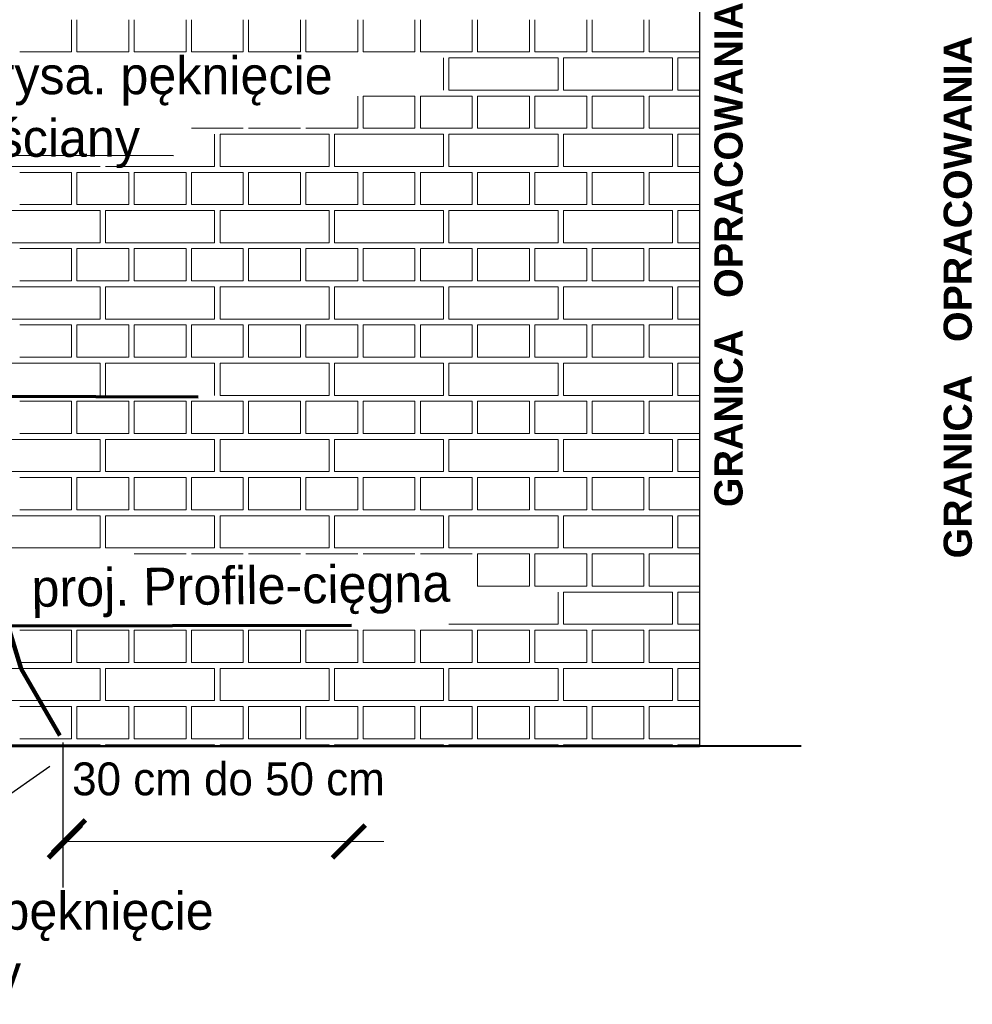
# Model space of a CAD drawing. Header units: millimetres. Extents: x 5545 to 136433, y -146986 to -36607.
# Tile 17 of 159: x 47097 to 47452, y -63921 to -63554. Entities that reach past the tile are written whole.
import ezdxf

# ---------------------------------------------------------------- set-up
doc = ezdxf.new("R2010")
doc.units = ezdxf.units.MM
doc.header["$LTSCALE"] = 8
doc.linetypes.add('DASHED2', pattern=[37.5, 25, -12.5])
doc.layers.add('widok', color=2, linetype='Continuous', lineweight=20)

# ---------------------------------------------------------------- blocks, each defined once
blk = doc.blocks.new('_ArchTick')
at = {"color": 0, "linetype": 'ByBlock', "const_width": 0.15}
blk.add_lwpolyline([(-0.5, -0.5), (0.5, 0.5)], dxfattribs=at)

msp = doc.modelspace()

# ---------------------------------------------------------------- linework, layer by layer
at = {"color": 254, "lineweight": 15}
for p, q in [((47116.113, -63566.429), (47116.113, -63554.427)), ((47118.113, -63566.429), (47118.113, -63554.427)), ((47137.449, -63566.429), (47137.449, -63554.427)), ((47139.449, -63566.429), (47139.449, -63554.427)), ((47158.785, -63566.429), (47158.785, -63554.427)), ((47160.785, -63566.429), (47160.785, -63554.427)), ((47180.121, -63566.429), (47180.121, -63554.427)), ((47182.121, -63566.429), (47182.121, -63554.427)), ((47201.457, -63566.429), (47201.457, -63554.427)), ((47203.457, -63566.429), (47203.457, -63554.427)), ((47222.793, -63566.429), (47222.793, -63554.427)), ((47224.793, -63566.429), (47224.793, -63554.427)), ((47244.129, -63566.429), (47244.129, -63554.427)), ((47246.129, -63566.429), (47246.129, -63554.427)), ((47265.465, -63566.429), (47265.465, -63554.427)), ((47267.465, -63566.429), (47267.465, -63554.427)), ((47286.801, -63566.429), (47286.801, -63554.427)), ((47288.801, -63566.429), (47288.801, -63554.427)), ((47308.137, -63566.429), (47308.137, -63554.427)), ((47310.137, -63566.429), (47310.137, -63554.427)), ((47329.473, -63566.429), (47329.473, -63554.427)), ((47331.473, -63566.429), (47331.473, -63554.427)), ((47096.777, -63566.429), (47116.113, -63566.429)), ((47118.113, -63566.429), (47137.449, -63566.429)), ((47139.449, -63566.429), (47158.785, -63566.429)), ((47160.785, -63566.429), (47180.121, -63566.429)), ((47182.121, -63566.429), (47201.457, -63566.429)), ((47203.457, -63566.429), (47222.793, -63566.429)), ((47224.793, -63566.429), (47244.129, -63566.429)), ((47246.129, -63566.429), (47265.465, -63566.429)), ((47254.797, -63580.655), (47254.797, -63568.653)), ((47256.797, -63568.653), (47297.469, -63568.653)), ((47256.797, -63580.655), (47256.797, -63568.653)), ((47267.465, -63566.429), (47286.801, -63566.429)), ((47288.801, -63566.429), (47308.137, -63566.429)), ((47297.469, -63580.655), (47297.469, -63568.653)), ((47299.469, -63568.653), (47340.141, -63568.653)), ((47299.469, -63580.655), (47299.469, -63568.653)), ((47310.137, -63566.429), (47329.473, -63566.429)), ((47331.473, -63566.429), (47350.213, -63566.429)), ((47340.141, -63580.655), (47340.141, -63568.653)), ((47342.141, -63568.653), (47350.213, -63568.653)), ((47342.141, -63580.655), (47342.141, -63568.653)), ((47222.793, -63594.881), (47222.793, -63582.879)), ((47224.793, -63582.879), (47244.129, -63582.879)), ((47224.793, -63594.881), (47224.793, -63582.879)), ((47244.129, -63594.881), (47244.129, -63582.879)), ((47246.129, -63582.879), (47265.465, -63582.879)), ((47246.129, -63594.881), (47246.129, -63582.879)), ((47256.797, -63580.655), (47297.469, -63580.655)), ((47265.465, -63594.881), (47265.465, -63582.879)), ((47267.465, -63582.879), (47286.801, -63582.879)), ((47267.465, -63594.881), (47267.465, -63582.879)), ((47286.801, -63594.881), (47286.801, -63582.879)), ((47288.801, -63582.879), (47308.137, -63582.879)), ((47288.801, -63594.881), (47288.801, -63582.879)), ((47299.469, -63580.655), (47340.141, -63580.655)), ((47308.137, -63594.881), (47308.137, -63582.879)), ((47310.137, -63582.879), (47329.473, -63582.879)), ((47310.137, -63594.881), (47310.137, -63582.879)), ((47329.473, -63594.881), (47329.473, -63582.879)), ((47331.473, -63582.879), (47350.213, -63582.879)), ((47331.473, -63594.881), (47331.473, -63582.879)), ((47342.141, -63580.655), (47350.213, -63580.655)), ((47160.785, -63594.881), (47180.121, -63594.881)), ((47169.453, -63609.106), (47169.453, -63597.105)), ((47171.453, -63597.105), (47212.125, -63597.105)), ((47171.453, -63609.106), (47171.453, -63597.105)), ((47182.121, -63594.881), (47201.457, -63594.881)), ((47203.457, -63594.881), (47222.793, -63594.881)), ((47212.125, -63609.106), (47212.125, -63597.105)), ((47214.125, -63597.105), (47254.797, -63597.105)), ((47214.125, -63609.106), (47214.125, -63597.105)), ((47224.793, -63594.881), (47244.129, -63594.881)), ((47246.129, -63594.881), (47265.465, -63594.881)), ((47254.797, -63609.106), (47254.797, -63597.105)), ((47256.797, -63597.105), (47297.469, -63597.105)), ((47256.797, -63609.106), (47256.797, -63597.105)), ((47267.465, -63594.881), (47286.801, -63594.881)), ((47288.801, -63594.881), (47308.137, -63594.881)), ((47297.469, -63609.106), (47297.469, -63597.105)), ((47299.469, -63597.105), (47340.141, -63597.105)), ((47299.469, -63609.106), (47299.469, -63597.105)), ((47310.137, -63594.881), (47329.473, -63594.881)), ((47331.473, -63594.881), (47350.213, -63594.881)), ((47340.141, -63609.106), (47340.141, -63597.105)), ((47342.141, -63597.105), (47350.213, -63597.105)), ((47342.141, -63609.106), (47342.141, -63597.105)), ((47086.109, -63609.106), (47126.781, -63609.106)), ((47096.777, -63611.331), (47116.113, -63611.331)), ((47116.113, -63623.332), (47116.113, -63611.331)), ((47118.113, -63611.331), (47137.449, -63611.331)), ((47118.113, -63623.332), (47118.113, -63611.331)), ((47128.781, -63609.106), (47169.453, -63609.106)), ((47137.449, -63623.332), (47137.449, -63611.331)), ((47139.449, -63611.331), (47158.785, -63611.331)), ((47139.449, -63623.332), (47139.449, -63611.331)), ((47158.785, -63623.332), (47158.785, -63611.331)), ((47160.785, -63611.331), (47180.121, -63611.331)), ((47160.785, -63623.332), (47160.785, -63611.331)), ((47171.453, -63609.106), (47212.125, -63609.106)), ((47180.121, -63623.332), (47180.121, -63611.331)), ((47182.121, -63611.331), (47201.457, -63611.331)), ((47182.121, -63623.332), (47182.121, -63611.331)), ((47201.457, -63623.332), (47201.457, -63611.331)), ((47203.457, -63611.331), (47222.793, -63611.331)), ((47203.457, -63623.332), (47203.457, -63611.331)), ((47214.125, -63609.106), (47254.797, -63609.106)), ((47222.793, -63623.332), (47222.793, -63611.331)), ((47224.793, -63611.331), (47244.129, -63611.331)), ((47224.793, -63623.332), (47224.793, -63611.331)), ((47244.129, -63623.332), (47244.129, -63611.331)), ((47246.129, -63611.331), (47265.465, -63611.331)), ((47246.129, -63623.332), (47246.129, -63611.331)), ((47256.797, -63609.106), (47297.469, -63609.106)), ((47265.465, -63623.332), (47265.465, -63611.331)), ((47267.465, -63611.331), (47286.801, -63611.331)), ((47267.465, -63623.332), (47267.465, -63611.331)), ((47286.801, -63623.332), (47286.801, -63611.331)), ((47288.801, -63611.331), (47308.137, -63611.331)), ((47288.801, -63623.332), (47288.801, -63611.331)), ((47299.469, -63609.106), (47340.141, -63609.106)), ((47308.137, -63623.332), (47308.137, -63611.331)), ((47310.137, -63611.331), (47329.473, -63611.331)), ((47310.137, -63623.332), (47310.137, -63611.331)), ((47329.473, -63623.332), (47329.473, -63611.331)), ((47331.473, -63611.331), (47350.213, -63611.331)), ((47331.473, -63623.332), (47331.473, -63611.331)), ((47342.141, -63609.106), (47350.213, -63609.106)), ((47096.777, -63623.332), (47116.113, -63623.332)), ((47118.113, -63623.332), (47137.449, -63623.332)), ((47139.449, -63623.332), (47158.785, -63623.332)), ((47160.785, -63623.332), (47180.121, -63623.332)), ((47182.121, -63623.332), (47201.457, -63623.332)), ((47203.457, -63623.332), (47222.793, -63623.332)), ((47224.793, -63623.332), (47244.129, -63623.332)), ((47246.129, -63623.332), (47265.465, -63623.332)), ((47267.465, -63623.332), (47286.801, -63623.332)), ((47288.801, -63623.332), (47308.137, -63623.332)), ((47310.137, -63623.332), (47329.473, -63623.332)), ((47331.473, -63623.332), (47350.213, -63623.332)), ((47086.109, -63625.557), (47126.781, -63625.557)), ((47126.781, -63637.558), (47126.781, -63625.557)), ((47128.781, -63625.557), (47169.453, -63625.557)), ((47128.781, -63637.558), (47128.781, -63625.557)), ((47169.453, -63637.558), (47169.453, -63625.557)), ((47171.453, -63625.557), (47212.125, -63625.557)), ((47171.453, -63637.558), (47171.453, -63625.557)), ((47212.125, -63637.558), (47212.125, -63625.557)), ((47214.125, -63625.557), (47254.797, -63625.557)), ((47214.125, -63637.558), (47214.125, -63625.557)), ((47254.797, -63637.558), (47254.797, -63625.557)), ((47256.797, -63625.557), (47297.469, -63625.557)), ((47256.797, -63637.558), (47256.797, -63625.557)), ((47297.469, -63637.558), (47297.469, -63625.557)), ((47299.469, -63625.557), (47340.141, -63625.557)), ((47299.469, -63637.558), (47299.469, -63625.557)), ((47340.141, -63637.558), (47340.141, -63625.557)), ((47342.141, -63625.557), (47350.213, -63625.557)), ((47342.141, -63637.558), (47342.141, -63625.557)), ((47086.109, -63637.558), (47126.781, -63637.558)), ((47128.781, -63637.558), (47169.453, -63637.558)), ((47171.453, -63637.558), (47212.125, -63637.558)), ((47214.125, -63637.558), (47254.797, -63637.558)), ((47256.797, -63637.558), (47297.469, -63637.558)), ((47299.469, -63637.558), (47340.141, -63637.558)), ((47342.141, -63637.558), (47350.213, -63637.558)), ((47096.777, -63639.782), (47116.113, -63639.782)), ((47116.113, -63651.784), (47116.113, -63639.782)), ((47118.113, -63639.782), (47137.449, -63639.782)), ((47118.113, -63651.784), (47118.113, -63639.782)), ((47137.449, -63651.784), (47137.449, -63639.782)), ((47139.449, -63639.782), (47158.785, -63639.782)), ((47139.449, -63651.784), (47139.449, -63639.782)), ((47158.785, -63651.784), (47158.785, -63639.782)), ((47160.785, -63639.782), (47180.121, -63639.782)), ((47160.785, -63651.784), (47160.785, -63639.782)), ((47180.121, -63651.784), (47180.121, -63639.782)), ((47182.121, -63639.782), (47201.457, -63639.782)), ((47182.121, -63651.784), (47182.121, -63639.782)), ((47201.457, -63651.784), (47201.457, -63639.782)), ((47203.457, -63639.782), (47222.793, -63639.782)), ((47203.457, -63651.784), (47203.457, -63639.782)), ((47222.793, -63651.784), (47222.793, -63639.782)), ((47224.793, -63639.782), (47244.129, -63639.782)), ((47224.793, -63651.784), (47224.793, -63639.782)), ((47244.129, -63651.784), (47244.129, -63639.782)), ((47246.129, -63639.782), (47265.465, -63639.782)), ((47246.129, -63651.784), (47246.129, -63639.782)), ((47265.465, -63651.784), (47265.465, -63639.782)), ((47267.465, -63639.782), (47286.801, -63639.782)), ((47267.465, -63651.784), (47267.465, -63639.782)), ((47286.801, -63651.784), (47286.801, -63639.782)), ((47288.801, -63639.782), (47308.137, -63639.782)), ((47288.801, -63651.784), (47288.801, -63639.782)), ((47308.137, -63651.784), (47308.137, -63639.782)), ((47310.137, -63639.782), (47329.473, -63639.782)), ((47310.137, -63651.784), (47310.137, -63639.782)), ((47329.473, -63651.784), (47329.473, -63639.782)), ((47331.473, -63639.782), (47350.213, -63639.782)), ((47331.473, -63651.784), (47331.473, -63639.782)), ((47096.777, -63651.784), (47116.113, -63651.784)), ((47118.113, -63651.784), (47137.449, -63651.784)), ((47139.449, -63651.784), (47158.785, -63651.784)), ((47160.785, -63651.784), (47180.121, -63651.784)), ((47182.121, -63651.784), (47201.457, -63651.784)), ((47203.457, -63651.784), (47222.793, -63651.784)), ((47224.793, -63651.784), (47244.129, -63651.784)), ((47246.129, -63651.784), (47265.465, -63651.784)), ((47267.465, -63651.784), (47286.801, -63651.784)), ((47288.801, -63651.784), (47308.137, -63651.784)), ((47310.137, -63651.784), (47329.473, -63651.784)), ((47331.473, -63651.784), (47350.213, -63651.784)), ((47086.109, -63654.008), (47126.781, -63654.008)), ((47126.781, -63666.01), (47126.781, -63654.008)), ((47128.781, -63654.008), (47169.453, -63654.008)), ((47128.781, -63666.01), (47128.781, -63654.008)), ((47169.453, -63666.01), (47169.453, -63654.008)), ((47171.453, -63654.008), (47212.125, -63654.008)), ((47171.453, -63666.01), (47171.453, -63654.008)), ((47212.125, -63666.01), (47212.125, -63654.008)), ((47214.125, -63654.008), (47254.797, -63654.008)), ((47214.125, -63666.01), (47214.125, -63654.008)), ((47254.797, -63666.01), (47254.797, -63654.008)), ((47256.797, -63654.008), (47297.469, -63654.008)), ((47256.797, -63666.01), (47256.797, -63654.008)), ((47297.469, -63666.01), (47297.469, -63654.008)), ((47299.469, -63654.008), (47340.141, -63654.008)), ((47299.469, -63666.01), (47299.469, -63654.008)), ((47340.141, -63666.01), (47340.141, -63654.008)), ((47342.141, -63654.008), (47350.213, -63654.008)), ((47342.141, -63666.01), (47342.141, -63654.008)), ((47086.109, -63666.01), (47126.781, -63666.01)), ((47128.781, -63666.01), (47169.453, -63666.01)), ((47171.453, -63666.01), (47212.125, -63666.01)), ((47214.125, -63666.01), (47254.797, -63666.01)), ((47256.797, -63666.01), (47297.469, -63666.01)), ((47299.469, -63666.01), (47340.141, -63666.01)), ((47342.141, -63666.01), (47350.213, -63666.01)), ((47096.777, -63668.234), (47116.113, -63668.234)), ((47116.113, -63680.236), (47116.113, -63668.234)), ((47118.113, -63668.234), (47137.449, -63668.234)), ((47118.113, -63680.236), (47118.113, -63668.234)), ((47137.449, -63680.236), (47137.449, -63668.234)), ((47139.449, -63668.234), (47158.785, -63668.234)), ((47139.449, -63680.236), (47139.449, -63668.234)), ((47158.785, -63680.236), (47158.785, -63668.234)), ((47160.785, -63668.234), (47180.121, -63668.234)), ((47160.785, -63680.236), (47160.785, -63668.234)), ((47180.121, -63680.236), (47180.121, -63668.234)), ((47182.121, -63668.234), (47201.457, -63668.234)), ((47182.121, -63680.236), (47182.121, -63668.234)), ((47201.457, -63680.236), (47201.457, -63668.234)), ((47203.457, -63668.234), (47222.793, -63668.234)), ((47203.457, -63680.236), (47203.457, -63668.234)), ((47222.793, -63680.236), (47222.793, -63668.234)), ((47224.793, -63668.234), (47244.129, -63668.234)), ((47224.793, -63680.236), (47224.793, -63668.234)), ((47244.129, -63680.236), (47244.129, -63668.234)), ((47246.129, -63668.234), (47265.465, -63668.234)), ((47246.129, -63680.236), (47246.129, -63668.234)), ((47265.465, -63680.236), (47265.465, -63668.234)), ((47267.465, -63668.234), (47286.801, -63668.234)), ((47267.465, -63680.236), (47267.465, -63668.234)), ((47286.801, -63680.236), (47286.801, -63668.234)), ((47288.801, -63668.234), (47308.137, -63668.234)), ((47288.801, -63680.236), (47288.801, -63668.234)), ((47308.137, -63680.236), (47308.137, -63668.234)), ((47310.137, -63668.234), (47329.473, -63668.234)), ((47310.137, -63680.236), (47310.137, -63668.234)), ((47329.473, -63680.236), (47329.473, -63668.234)), ((47331.473, -63668.234), (47350.213, -63668.234)), ((47331.473, -63680.236), (47331.473, -63668.234)), ((47096.777, -63680.236), (47116.113, -63680.236)), ((47118.113, -63680.236), (47137.449, -63680.236)), ((47139.449, -63680.236), (47158.785, -63680.236)), ((47160.785, -63680.236), (47180.121, -63680.236)), ((47182.121, -63680.236), (47201.457, -63680.236)), ((47203.457, -63680.236), (47222.793, -63680.236)), ((47224.793, -63680.236), (47244.129, -63680.236)), ((47246.129, -63680.236), (47265.465, -63680.236)), ((47267.465, -63680.236), (47286.801, -63680.236)), ((47288.801, -63680.236), (47308.137, -63680.236)), ((47310.137, -63680.236), (47329.473, -63680.236)), ((47331.473, -63680.236), (47350.213, -63680.236)), ((47086.109, -63682.46), (47126.781, -63682.46)), ((47126.781, -63694.461), (47126.781, -63682.46)), ((47128.781, -63682.46), (47169.453, -63682.46)), ((47128.781, -63694.461), (47128.781, -63682.46)), ((47169.453, -63694.461), (47169.453, -63682.46)), ((47171.453, -63682.46), (47212.125, -63682.46)), ((47171.453, -63694.461), (47171.453, -63682.46)), ((47212.125, -63694.461), (47212.125, -63682.46)), ((47214.125, -63682.46), (47254.797, -63682.46)), ((47214.125, -63694.461), (47214.125, -63682.46)), ((47254.797, -63694.461), (47254.797, -63682.46)), ((47256.797, -63682.46), (47297.469, -63682.46)), ((47256.797, -63694.461), (47256.797, -63682.46)), ((47297.469, -63694.461), (47297.469, -63682.46)), ((47299.469, -63682.46), (47340.141, -63682.46)), ((47299.469, -63694.461), (47299.469, -63682.46)), ((47340.141, -63694.461), (47340.141, -63682.46)), ((47342.141, -63682.46), (47350.213, -63682.46)), ((47342.141, -63694.461), (47342.141, -63682.46)), ((47096.777, -63696.686), (47116.113, -63696.686)), ((47116.113, -63708.687), (47116.113, -63696.686)), ((47118.113, -63696.686), (47137.449, -63696.686)), ((47118.113, -63708.687), (47118.113, -63696.686)), ((47137.449, -63708.687), (47137.449, -63696.686)), ((47139.449, -63696.686), (47158.785, -63696.686)), ((47139.449, -63708.687), (47139.449, -63696.686)), ((47158.785, -63708.687), (47158.785, -63696.686)), ((47160.785, -63696.686), (47180.121, -63696.686)), ((47160.785, -63708.687), (47160.785, -63696.686)), ((47171.453, -63694.461), (47212.125, -63694.461)), ((47180.121, -63708.687), (47180.121, -63696.686)), ((47182.121, -63696.686), (47201.457, -63696.686)), ((47182.121, -63708.687), (47182.121, -63696.686)), ((47201.457, -63708.687), (47201.457, -63696.686)), ((47203.457, -63696.686), (47222.793, -63696.686)), ((47203.457, -63708.687), (47203.457, -63696.686)), ((47214.125, -63694.461), (47254.797, -63694.461)), ((47222.793, -63708.687), (47222.793, -63696.686)), ((47224.793, -63696.686), (47244.129, -63696.686)), ((47224.793, -63708.687), (47224.793, -63696.686)), ((47244.129, -63708.687), (47244.129, -63696.686)), ((47246.129, -63696.686), (47265.465, -63696.686)), ((47246.129, -63708.687), (47246.129, -63696.686)), ((47256.797, -63694.461), (47297.469, -63694.461)), ((47265.465, -63708.687), (47265.465, -63696.686)), ((47267.465, -63696.686), (47286.801, -63696.686)), ((47267.465, -63708.687), (47267.465, -63696.686)), ((47286.801, -63708.687), (47286.801, -63696.686)), ((47288.801, -63696.686), (47308.137, -63696.686)), ((47288.801, -63708.687), (47288.801, -63696.686)), ((47299.469, -63694.461), (47340.141, -63694.461)), ((47308.137, -63708.687), (47308.137, -63696.686)), ((47310.137, -63696.686), (47329.473, -63696.686)), ((47310.137, -63708.687), (47310.137, -63696.686)), ((47329.473, -63708.687), (47329.473, -63696.686)), ((47331.473, -63696.686), (47350.213, -63696.686)), ((47331.473, -63708.687), (47331.473, -63696.686)), ((47342.141, -63694.461), (47350.213, -63694.461)), ((47086.109, -63710.911), (47126.781, -63710.911)), ((47096.777, -63708.687), (47116.113, -63708.687)), ((47118.113, -63708.687), (47137.449, -63708.687)), ((47126.781, -63722.913), (47126.781, -63710.911)), ((47128.781, -63710.911), (47169.453, -63710.911)), ((47128.781, -63722.913), (47128.781, -63710.911)), ((47139.449, -63708.687), (47158.785, -63708.687)), ((47160.785, -63708.687), (47180.121, -63708.687)), ((47169.453, -63722.913), (47169.453, -63710.911)), ((47171.453, -63710.911), (47212.125, -63710.911)), ((47171.453, -63722.913), (47171.453, -63710.911)), ((47182.121, -63708.687), (47201.457, -63708.687)), ((47203.457, -63708.687), (47222.793, -63708.687)), ((47212.125, -63722.913), (47212.125, -63710.911)), ((47214.125, -63710.911), (47254.797, -63710.911)), ((47214.125, -63722.913), (47214.125, -63710.911)), ((47224.793, -63708.687), (47244.129, -63708.687)), ((47246.129, -63708.687), (47265.465, -63708.687)), ((47254.797, -63722.913), (47254.797, -63710.911)), ((47256.797, -63710.911), (47297.469, -63710.911)), ((47256.797, -63722.913), (47256.797, -63710.911)), ((47267.465, -63708.687), (47286.801, -63708.687)), ((47288.801, -63708.687), (47308.137, -63708.687)), ((47297.469, -63722.913), (47297.469, -63710.911)), ((47299.469, -63710.911), (47340.141, -63710.911)), ((47299.469, -63722.913), (47299.469, -63710.911)), ((47310.137, -63708.687), (47329.473, -63708.687)), ((47331.473, -63708.687), (47350.213, -63708.687)), ((47340.141, -63722.913), (47340.141, -63710.911)), ((47342.141, -63710.911), (47350.213, -63710.911)), ((47342.141, -63722.913), (47342.141, -63710.911)), ((47086.109, -63722.913), (47126.781, -63722.913)), ((47096.777, -63725.137), (47116.113, -63725.137)), ((47116.113, -63737.139), (47116.113, -63725.137)), ((47118.113, -63725.137), (47137.449, -63725.137)), ((47118.113, -63737.139), (47118.113, -63725.137)), ((47128.781, -63722.913), (47169.453, -63722.913)), ((47137.449, -63737.139), (47137.449, -63725.137)), ((47139.449, -63725.137), (47158.785, -63725.137)), ((47139.449, -63737.139), (47139.449, -63725.137)), ((47158.785, -63737.139), (47158.785, -63725.137)), ((47160.785, -63725.137), (47180.121, -63725.137)), ((47160.785, -63737.139), (47160.785, -63725.137)), ((47171.453, -63722.913), (47212.125, -63722.913)), ((47180.121, -63737.139), (47180.121, -63725.137)), ((47182.121, -63725.137), (47201.457, -63725.137)), ((47182.121, -63737.139), (47182.121, -63725.137)), ((47201.457, -63737.139), (47201.457, -63725.137)), ((47203.457, -63725.137), (47222.793, -63725.137)), ((47203.457, -63737.139), (47203.457, -63725.137)), ((47214.125, -63722.913), (47254.797, -63722.913)), ((47222.793, -63737.139), (47222.793, -63725.137)), ((47224.793, -63725.137), (47244.129, -63725.137)), ((47224.793, -63737.139), (47224.793, -63725.137)), ((47244.129, -63737.139), (47244.129, -63725.137)), ((47246.129, -63725.137), (47265.465, -63725.137)), ((47246.129, -63737.139), (47246.129, -63725.137)), ((47256.797, -63722.913), (47297.469, -63722.913)), ((47265.465, -63737.139), (47265.465, -63725.137)), ((47267.465, -63725.137), (47286.801, -63725.137)), ((47267.465, -63737.139), (47267.465, -63725.137)), ((47286.801, -63737.139), (47286.801, -63725.137)), ((47288.801, -63725.137), (47308.137, -63725.137)), ((47288.801, -63737.139), (47288.801, -63725.137)), ((47299.469, -63722.913), (47340.141, -63722.913)), ((47308.137, -63737.139), (47308.137, -63725.137)), ((47310.137, -63725.137), (47329.473, -63725.137)), ((47310.137, -63737.139), (47310.137, -63725.137)), ((47329.473, -63737.139), (47329.473, -63725.137)), ((47331.473, -63725.137), (47350.213, -63725.137)), ((47331.473, -63737.139), (47331.473, -63725.137)), ((47342.141, -63722.913), (47350.213, -63722.913)), ((47096.777, -63737.139), (47116.113, -63737.139)), ((47118.113, -63737.139), (47137.449, -63737.139)), ((47139.449, -63737.139), (47158.785, -63737.139)), ((47160.785, -63737.139), (47180.121, -63737.139)), ((47182.121, -63737.139), (47201.457, -63737.139)), ((47203.457, -63737.139), (47222.793, -63737.139)), ((47224.793, -63737.139), (47244.129, -63737.139)), ((47246.129, -63737.139), (47265.465, -63737.139)), ((47267.465, -63737.139), (47286.801, -63737.139)), ((47288.801, -63737.139), (47308.137, -63737.139)), ((47310.137, -63737.139), (47329.473, -63737.139)), ((47331.473, -63737.139), (47350.213, -63737.139)), ((47086.109, -63739.363), (47126.781, -63739.363)), ((47126.781, -63751.365), (47126.781, -63739.363)), ((47128.781, -63739.363), (47169.453, -63739.363)), ((47128.781, -63751.365), (47128.781, -63739.363)), ((47169.453, -63751.365), (47169.453, -63739.363)), ((47171.453, -63739.363), (47212.125, -63739.363)), ((47171.453, -63751.365), (47171.453, -63739.363)), ((47212.125, -63751.365), (47212.125, -63739.363)), ((47214.125, -63739.363), (47254.797, -63739.363)), ((47214.125, -63751.365), (47214.125, -63739.363)), ((47254.797, -63751.365), (47254.797, -63739.363)), ((47256.797, -63739.363), (47297.469, -63739.363)), ((47256.797, -63751.365), (47256.797, -63739.363)), ((47297.469, -63751.365), (47297.469, -63739.363)), ((47299.469, -63739.363), (47340.141, -63739.363)), ((47299.469, -63751.365), (47299.469, -63739.363)), ((47340.141, -63751.365), (47340.141, -63739.363)), ((47342.141, -63739.363), (47350.213, -63739.363)), ((47342.141, -63751.365), (47342.141, -63739.363)), ((47086.109, -63751.365), (47126.781, -63751.365)), ((47128.781, -63751.365), (47169.453, -63751.365)), ((47171.453, -63751.365), (47212.125, -63751.365)), ((47214.125, -63751.365), (47254.797, -63751.365)), ((47256.797, -63751.365), (47297.469, -63751.365)), ((47299.469, -63751.365), (47340.141, -63751.365)), ((47342.141, -63751.365), (47350.213, -63751.365)), ((47139.449, -63753.589), (47158.785, -63753.589)), ((47160.785, -63753.589), (47180.121, -63753.589)), ((47182.121, -63753.589), (47201.457, -63753.589)), ((47203.457, -63753.589), (47222.793, -63753.589)), ((47224.793, -63753.589), (47244.129, -63753.589)), ((47246.129, -63753.589), (47265.465, -63753.589)), ((47267.465, -63753.589), (47286.801, -63753.589)), ((47267.465, -63765.59), (47267.465, -63753.589)), ((47286.801, -63765.59), (47286.801, -63753.589)), ((47288.801, -63753.589), (47308.137, -63753.589)), ((47288.801, -63765.59), (47288.801, -63753.589)), ((47308.137, -63765.59), (47308.137, -63753.589)), ((47310.137, -63753.589), (47329.473, -63753.589)), ((47310.137, -63765.59), (47310.137, -63753.589)), ((47329.473, -63765.59), (47329.473, -63753.589)), ((47331.473, -63753.589), (47350.213, -63753.589)), ((47331.473, -63765.59), (47331.473, -63753.589)), ((47267.465, -63765.59), (47286.801, -63765.59)), ((47288.801, -63765.59), (47308.137, -63765.59)), ((47310.137, -63765.59), (47329.473, -63765.59)), ((47331.473, -63765.59), (47350.213, -63765.59)), ((47297.469, -63779.816), (47297.469, -63767.815)), ((47299.469, -63767.815), (47340.141, -63767.815)), ((47299.469, -63779.816), (47299.469, -63767.815)), ((47340.141, -63779.816), (47340.141, -63767.815)), ((47342.141, -63767.815), (47350.213, -63767.815)), ((47342.141, -63779.816), (47342.141, -63767.815)), ((47256.797, -63779.816), (47297.469, -63779.816)), ((47299.469, -63779.816), (47340.141, -63779.816)), ((47342.141, -63779.816), (47350.213, -63779.816)), ((47096.777, -63782.041), (47116.113, -63782.041)), ((47116.113, -63794.042), (47116.113, -63782.041)), ((47118.113, -63782.041), (47137.449, -63782.041)), ((47118.113, -63794.042), (47118.113, -63782.041)), ((47137.449, -63794.042), (47137.449, -63782.041)), ((47139.449, -63782.041), (47158.785, -63782.041)), ((47139.449, -63794.042), (47139.449, -63782.041)), ((47158.785, -63794.042), (47158.785, -63782.041)), ((47160.785, -63782.041), (47180.121, -63782.041)), ((47160.785, -63794.042), (47160.785, -63782.041)), ((47180.121, -63794.042), (47180.121, -63782.041)), ((47182.121, -63782.041), (47201.457, -63782.041)), ((47182.121, -63794.042), (47182.121, -63782.041)), ((47201.457, -63794.042), (47201.457, -63782.041)), ((47203.457, -63782.041), (47222.793, -63782.041)), ((47203.457, -63794.042), (47203.457, -63782.041)), ((47222.793, -63794.042), (47222.793, -63782.041)), ((47224.793, -63782.041), (47244.129, -63782.041)), ((47224.793, -63794.042), (47224.793, -63782.041)), ((47244.129, -63794.042), (47244.129, -63782.041)), ((47246.129, -63782.041), (47265.465, -63782.041)), ((47246.129, -63794.042), (47246.129, -63782.041)), ((47265.465, -63794.042), (47265.465, -63782.041)), ((47267.465, -63782.041), (47286.801, -63782.041)), ((47267.465, -63794.042), (47267.465, -63782.041)), ((47286.801, -63794.042), (47286.801, -63782.041)), ((47288.801, -63782.041), (47308.137, -63782.041)), ((47288.801, -63794.042), (47288.801, -63782.041)), ((47308.137, -63794.042), (47308.137, -63782.041)), ((47310.137, -63782.041), (47329.473, -63782.041)), ((47310.137, -63794.042), (47310.137, -63782.041)), ((47329.473, -63794.042), (47329.473, -63782.041)), ((47331.473, -63782.041), (47350.213, -63782.041)), ((47331.473, -63794.042), (47331.473, -63782.041)), ((47096.777, -63794.042), (47116.113, -63794.042)), ((47118.113, -63794.042), (47137.449, -63794.042)), ((47139.449, -63794.042), (47158.785, -63794.042)), ((47160.785, -63794.042), (47180.121, -63794.042)), ((47182.121, -63794.042), (47201.457, -63794.042)), ((47203.457, -63794.042), (47222.793, -63794.042)), ((47224.793, -63794.042), (47244.129, -63794.042)), ((47246.129, -63794.042), (47265.465, -63794.042)), ((47267.465, -63794.042), (47286.801, -63794.042)), ((47288.801, -63794.042), (47308.137, -63794.042)), ((47310.137, -63794.042), (47329.473, -63794.042)), ((47331.473, -63794.042), (47350.213, -63794.042)), ((47086.109, -63796.266), (47126.781, -63796.266)), ((47126.781, -63808.268), (47126.781, -63796.266)), ((47128.781, -63796.266), (47169.453, -63796.266)), ((47128.781, -63808.268), (47128.781, -63796.266)), ((47169.453, -63808.268), (47169.453, -63796.266)), ((47171.453, -63796.266), (47212.125, -63796.266)), ((47171.453, -63808.268), (47171.453, -63796.266)), ((47212.125, -63808.268), (47212.125, -63796.266)), ((47214.125, -63796.266), (47254.797, -63796.266)), ((47214.125, -63808.268), (47214.125, -63796.266)), ((47254.797, -63808.268), (47254.797, -63796.266)), ((47256.797, -63796.266), (47297.469, -63796.266)), ((47256.797, -63808.268), (47256.797, -63796.266)), ((47297.469, -63808.268), (47297.469, -63796.266)), ((47299.469, -63796.266), (47340.141, -63796.266)), ((47299.469, -63808.268), (47299.469, -63796.266)), ((47340.141, -63808.268), (47340.141, -63796.266)), ((47342.141, -63796.266), (47350.213, -63796.266)), ((47342.141, -63808.268), (47342.141, -63796.266)), ((47086.109, -63808.268), (47126.781, -63808.268)), ((47096.777, -63810.492), (47116.113, -63810.492)), ((47116.113, -63822.494), (47116.113, -63810.492)), ((47118.113, -63810.492), (47137.449, -63810.492)), ((47118.113, -63822.494), (47118.113, -63810.492)), ((47128.781, -63808.268), (47169.453, -63808.268)), ((47137.449, -63822.494), (47137.449, -63810.492)), ((47139.449, -63810.492), (47158.785, -63810.492)), ((47139.449, -63822.494), (47139.449, -63810.492)), ((47158.785, -63822.494), (47158.785, -63810.492)), ((47160.785, -63810.492), (47180.121, -63810.492)), ((47160.785, -63822.494), (47160.785, -63810.492)), ((47171.453, -63808.268), (47212.125, -63808.268)), ((47180.121, -63822.494), (47180.121, -63810.492)), ((47182.121, -63810.492), (47201.457, -63810.492)), ((47182.121, -63822.494), (47182.121, -63810.492)), ((47201.457, -63822.494), (47201.457, -63810.492)), ((47203.457, -63810.492), (47222.793, -63810.492)), ((47203.457, -63822.494), (47203.457, -63810.492)), ((47214.125, -63808.268), (47254.797, -63808.268)), ((47222.793, -63822.494), (47222.793, -63810.492)), ((47224.793, -63810.492), (47244.129, -63810.492)), ((47224.793, -63822.494), (47224.793, -63810.492)), ((47244.129, -63822.494), (47244.129, -63810.492)), ((47246.129, -63810.492), (47265.465, -63810.492)), ((47246.129, -63822.494), (47246.129, -63810.492)), ((47256.797, -63808.268), (47297.469, -63808.268)), ((47265.465, -63822.494), (47265.465, -63810.492)), ((47267.465, -63810.492), (47286.801, -63810.492)), ((47267.465, -63822.494), (47267.465, -63810.492)), ((47286.801, -63822.494), (47286.801, -63810.492)), ((47288.801, -63810.492), (47308.137, -63810.492)), ((47288.801, -63822.494), (47288.801, -63810.492)), ((47299.469, -63808.268), (47340.141, -63808.268)), ((47308.137, -63822.494), (47308.137, -63810.492)), ((47310.137, -63810.492), (47329.473, -63810.492)), ((47310.137, -63822.494), (47310.137, -63810.492)), ((47329.473, -63822.494), (47329.473, -63810.492)), ((47331.473, -63810.492), (47350.213, -63810.492)), ((47331.473, -63822.494), (47331.473, -63810.492)), ((47342.141, -63808.268), (47350.213, -63808.268)), ((47086.109, -63824.718), (47126.781, -63824.718)), ((47096.777, -63822.494), (47116.113, -63822.494)), ((47118.113, -63822.494), (47137.449, -63822.494)), ((47126.781, -63825.524), (47126.781, -63824.718)), ((47128.781, -63825.524), (47128.781, -63824.718)), ((47128.781, -63824.718), (47169.453, -63824.718)), ((47139.449, -63822.494), (47158.785, -63822.494)), ((47160.785, -63822.494), (47180.121, -63822.494)), ((47169.453, -63825.524), (47169.453, -63824.718)), ((47171.453, -63825.524), (47171.453, -63824.718)), ((47171.453, -63824.718), (47212.125, -63824.718)), ((47182.121, -63822.494), (47201.457, -63822.494)), ((47203.457, -63822.494), (47222.793, -63822.494)), ((47212.125, -63825.524), (47212.125, -63824.718)), ((47214.125, -63825.524), (47214.125, -63824.718)), ((47214.125, -63824.718), (47254.797, -63824.718)), ((47224.793, -63822.494), (47244.129, -63822.494)), ((47246.129, -63822.494), (47265.465, -63822.494)), ((47254.797, -63825.524), (47254.797, -63824.718)), ((47256.797, -63825.524), (47256.797, -63824.718)), ((47256.797, -63824.718), (47297.469, -63824.718)), ((47267.465, -63822.494), (47286.801, -63822.494)), ((47288.801, -63822.494), (47308.137, -63822.494)), ((47297.469, -63825.524), (47297.469, -63824.718)), ((47299.469, -63825.524), (47299.469, -63824.718)), ((47299.469, -63824.718), (47340.141, -63824.718)), ((47310.137, -63822.494), (47329.473, -63822.494)), ((47331.473, -63822.494), (47350.213, -63822.494)), ((47340.141, -63825.524), (47340.141, -63824.718)), ((47342.141, -63824.718), (47350.213, -63824.718)), ((47342.141, -63825.524), (47342.141, -63824.718))]:
    msp.add_line(p, q, dxfattribs=at)
at = {"color": 250, "lineweight": 25}
for p, q in [((47089.541, -63604.878), (47154.084, -63605.068)), ((47013.724, -63898.733), (47107.963, -63832.741))]:
    msp.add_line(p, q, dxfattribs=at)
at = {"color": 5, "linetype": 'DASHED2', "lineweight": 70, "ltscale": 2}
for p, q in [((46932.683, -63694.453), (47163.255, -63694.992)), ((46911.872, -63780.847), (47220.429, -63780.132))]:
    msp.add_line(p, q, dxfattribs=at)
at = {"color": 1, "lineweight": 90}
for p, q in [((47097.325, -63796.395), (47091.763, -63778.071)), ((47111.723, -63821.264), (47097.325, -63796.395))]:
    msp.add_line(p, q, dxfattribs=at)
at = {"color": 28, "lineweight": 40}
msp.add_line((46760.824, -63825.138), (47388.045, -63825.138), dxfattribs=at)
at = {"color": 28, "lineweight": 25}
msp.add_line((47112.818, -63823.821), (47112.818, -63877.952), dxfattribs=at)
at = {"lineweight": 15}
msp.add_line((47113.587, -63860.805), (47232.47, -63860.805), dxfattribs=at)
at = {"color": 8, "lineweight": 25}
msp.add_lwpolyline([(46761.825, -63447.562), (47350.213, -63447.562), (47350.213, -63825.524), (46761.825, -63825.524)], close=True, dxfattribs=at)

# ---------------------------------------------------------------- block references
at = {"lineweight": 15, "xscale": 12.25, "yscale": 12.25, "zscale": 12.25, "rotation": 180}
msp.add_blockref('_ArchTick', (47113.587, -63860.805), dxfattribs=at)
at = {"lineweight": 15, "xscale": 12.25, "yscale": 12.25, "zscale": 12.25}
for p in [(47115.161, -63858.883), (47219.474, -63860.805)]:
    msp.add_blockref('_ArchTick', p, dxfattribs=at)

# ---------------------------------------------------------------- texts
at = {"color": 28, "linetype": 'Continuous', "lineweight": 25}
msp.add_text('30 cm do 50 cm', height=12.25, dxfattribs=at).set_placement((47116.327, -63843.558))
at = {"layer": 'widok', "color": 1, "char_height": 6.61979, "width": 253.76073, "attachment_point": 1}
for insert in [(47088.562, -63568.201), (47044.199, -63879.666)]:
    msp.add_mtext('{\\H2.114871x;rysa. pęknięcie\\Pściany\\H1x;\\P\\H0.814707x;\\P}\\P               ', dxfattribs=dict(at, insert=insert))
at = {"layer": 'widok', "color": 7, "attachment_point": 1}
for s, insert, char_height, width, rotation in [('{\\fArial|b1|i0|c238|p34; GRANICA   OPRACOWANIA}', (47355.744, -63740.205), 10.5, 459.22317, 90), ('{\\fArial|b1|i0|c238|p34; GRANICA   OPRACOWANIA}', (47441.197, -63759.321), 10.5, 459.22317, 90), ('{\\H1.320117x;proj. Profile-cięgna\\P}\\P               ', (47101.097, -63759.324), 10.60512, 406.53305, 0.72225)]:
    msp.add_mtext(s, dxfattribs=dict(at, insert=insert, char_height=char_height, width=width, rotation=rotation))

doc.saveas('drawing.dxf')
